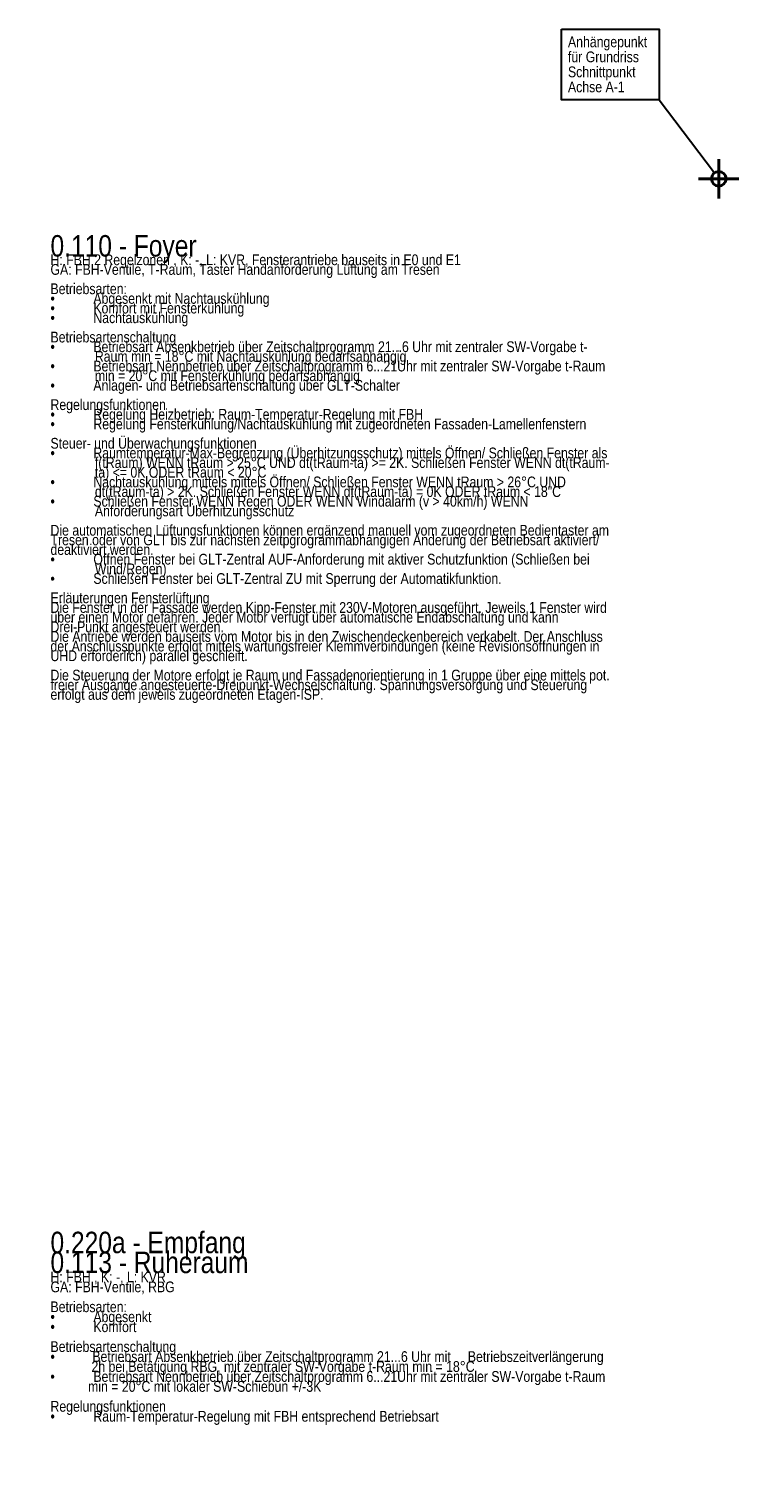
# Model space of a CAD drawing. Header units: metres. Extents: x -13.5 to 10.8, y -3.9 to 32.8.
# Tile 5 of 7: x -13.4 to -5.1, y 15.9 to 32.8. Entities that reach past the tile are written whole.
import ezdxf

# ---------------------------------------------------------------- set-up
doc = ezdxf.new("R2010")
doc.units = ezdxf.units.M
doc.header["$MEASUREMENT"] = 0
doc.layers.add('ALLG-Einfügepunkt', color=7, linetype='Continuous', lineweight=0, plot=False)
doc.layers.add('ZWP_480_TEXT_SCHWARZ', color=7, linetype='Continuous', lineweight=0)
doc.styles.add('1 100 0 35', font='ARIALN.TTF', dxfattribs={"height": 0.25})
doc.styles.add('Style-Arial Narrow', font='ARIALN.TTF')

# ---------------------------------------------------------------- blocks, each defined once
blk = doc.blocks.new('*U15')
at = {"color": 2, "linetype": 'Continuous', "lineweight": 40}
for p, q in [((0, -0.23), (0, 0.23)), ((-0.235, 0), (0.235, 0))]:
    blk.add_line(p, q, dxfattribs=at)
blk.add_circle((0, 0), 0.0854, dxfattribs=at)
blk = doc.blocks.new('EINFUE')
at = {"color": 2, "linetype": 'Continuous', "lineweight": 30}
blk.add_line((-0.6957, 0.9207), (-0.0499, 0.0693), dxfattribs=at)
blk.add_3dface([(-1.8342, 1.7443), (-0.6957, 1.7443), (-0.6957, 0.9207), (-1.8342, 0.9207)], dxfattribs=at)
at = {"color": 2, "linetype": 'Continuous', "lineweight": 40}
blk.add_blockref('*U15', (-0.0001, 0), dxfattribs=at)
at = {"color": 2, "linetype": 'Continuous', "lineweight": 30, "style": 'Style-Arial Narrow'}
for s, p in [('Anhängepunkt', (-1.7581, 1.5333)), ('für Grundriss', (-1.7581, 1.3583)), ('Schnittpunkt', (-1.7581, 1.1833)), ('Achse A-1', (-1.7581, 1.0083))]:
    blk.add_text(s, height=0.125, dxfattribs=at).set_placement(p)

msp = doc.modelspace()

# ---------------------------------------------------------------- block references
at = {"layer": 'ALLG-Einfügepunkt', "color": 2, "linetype": 'Continuous', "lineweight": 40}
msp.add_blockref('EINFUE', (-5.35, 31.05), dxfattribs=at)

# ---------------------------------------------------------------- texts
at = {"layer": 'ZWP_480_TEXT_SCHWARZ', "linetype": 'Continuous', "char_height": 0.25, "width": 6.54464, "attachment_point": 1, "style": '1 100 0 35', "bg_fill": 3, "box_fill_scale": 2, "bg_fill_color": 7, "bg_fill_transparency": 0}
for s, insert, line_spacing_factor in [('\\pt0.5,2.375;0.110 - Foyer\\P\\fArial Narrow|b0|i0|c00|p39;\\Q0;\\H0.5x;H: FBH 2 Regelzonen , K: -, L: KVR, Fensterantriebe bauseits in E0 und E1\\PGA: FBH-Ventile, T-Raum, Taster Handanforderung Lüftung am Tresen\\P\\PBetriebsarten:\\P•^IAbgesenkt mit Nachtauskühlung\\P•^IKomfort mit Fensterkühlung\\P•^INachtauskühlung\\P\\PBetriebsartenschaltung\\P•^IBetriebsart Absenkbetrieb über Zeitschaltprogramm 21...6 Uhr mit zentraler SW-Vorgabe t-\\P             Raum min = 18°C mit Nachtauskühlung bedarfsabhängig\\P•^IBetriebsart Nennbetrieb über Zeitschaltprogramm 6...21Uhr mit zentraler SW-Vorgabe t-Raum \\P             min = 20°C mit Fensterkühlung bedarfsabhängig \\P•^IAnlagen- und Betriebsartenschaltung über GLT-Schalter \\P\\PRegelungsfunktionen\\P•^IRegelung Heizbetrieb: Raum-Temperatur-Regelung mit FBH\\P•^IRegelung Fensterkühlung/Nachtauskühlung mit zugeordneten Fassaden-Lamellenfenstern \\P\\PSteuer- und Überwachungsfunktionen\\P•^IRaumtemperatur-Max-Begrenzung (Überhitzungsschutz) mittels Öffnen/ Schließen Fenster als \\P             f(tRaum) WENN tRaum > 25°C UND dt(tRaum-ta) >= 2K. Schließen Fenster WENN dt(tRaum-\\P             ta) <= 0K ODER tRaum < 20°C\\P•^INachtauskühlung mittels mittels Öffnen/ Schließen Fenster WENN tRaum > 26°C UND \\P             dt(tRaum-ta) > 2K. Schließen Fenster WENN dt(tRaum-ta) = 0K ODER tRaum < 18"C\\P•^ISchließen Fenster WENN Regen ODER WENN Windalarm (v > 40km/h) WENN \\P             Anforderungsart Überhitzungsschutz\\P\\PDie automatischen Lüftungsfunktionen können ergänzend manuell vom zugeordneten Bedientaster am Tresen oder von GLT bis zur nächsten zeitpgrogrammabhängigen Änderung der Betriebsart aktiviert/ deaktiviert werden. \\P•^IÖffnen Fenster bei GLT-Zentral AUF-Anforderung mit aktiver Schutzfunktion (Schließen bei \\P             Wind/Regen)\\P•^ISchließen Fenster bei GLT-Zentral ZU mit Sperrung der Automatikfunktion.\\P\\PErläuterungen Fensterlüftung\\PDie Fenster in der Fassade werden Kipp-Fenster mit 230V-Motoren ausgeführt. Jeweils 1 Fenster wird über einen Motor gefahren. Jeder Motor verfügt über automatische Endabschaltung und kann Drei-Punkt angesteuert werden.\\PDie Antriebe werden bauseits vom Motor bis in den Zwischendeckenbereich verkabelt. Der Anschluss der Anschlusspunkte erfolgt mittels wartungsfreier Klemmverbindungen (keine Revisionsöffnungen in UHD erforderlich) parallel geschleift.\\P\\PDie Steuerung der Motore erfolgt je Raum und Fassadenorientierung in 1 Gruppe über eine mittels pot. freier Ausgänge angesteuerte-Dreipunkt-Wechselschaltung. Spannungsversorgung und Steuerung erfolgt aus dem jeweils zugeordneten Etagen-ISP. \\P\\P\\P', (-13.141, 30.394, 4.109), 0.54), ('\\pt0.5;0.220a - Empfang\\P0.113 - Ruheraum\\P\\fArial Narrow|b0|i0|c00|p39;\\Q0;\\H0.5x;H: FBH , K: -, L: KVR\\PGA: FBH-Ventile, RBG\\P\\PBetriebsarten:\\P•^IAbgesenkt\\P•^IKomfort\\P\\PBetriebsartenschaltung\\P•           Betriebsart Absenkbetrieb über Zeitschaltprogramm 21...6 Uhr mit     Betriebszeitverlängerung                 \\P            2h bei Betätigung RBG, mit zentraler SW-Vorgabe t-Raum min = 18°C\\P•^IBetriebsart Nennbetrieb über Zeitschaltprogramm 6...21Uhr mit zentraler SW-Vorgabe t-Raum \\P           min = 20°C mit lokaler SW-Schiebun +/-3K\\P\\PRegelungsfunktionen\\P•^IRaum-Temperatur-Regelung mit FBH entsprechend Betriebsart\\P\\P\\P', (-13.141, 18.783, 4.109), 0.556667)]:
    msp.add_mtext(s, dxfattribs=dict(at, insert=insert, line_spacing_factor=line_spacing_factor))

doc.saveas('drawing.dxf')
